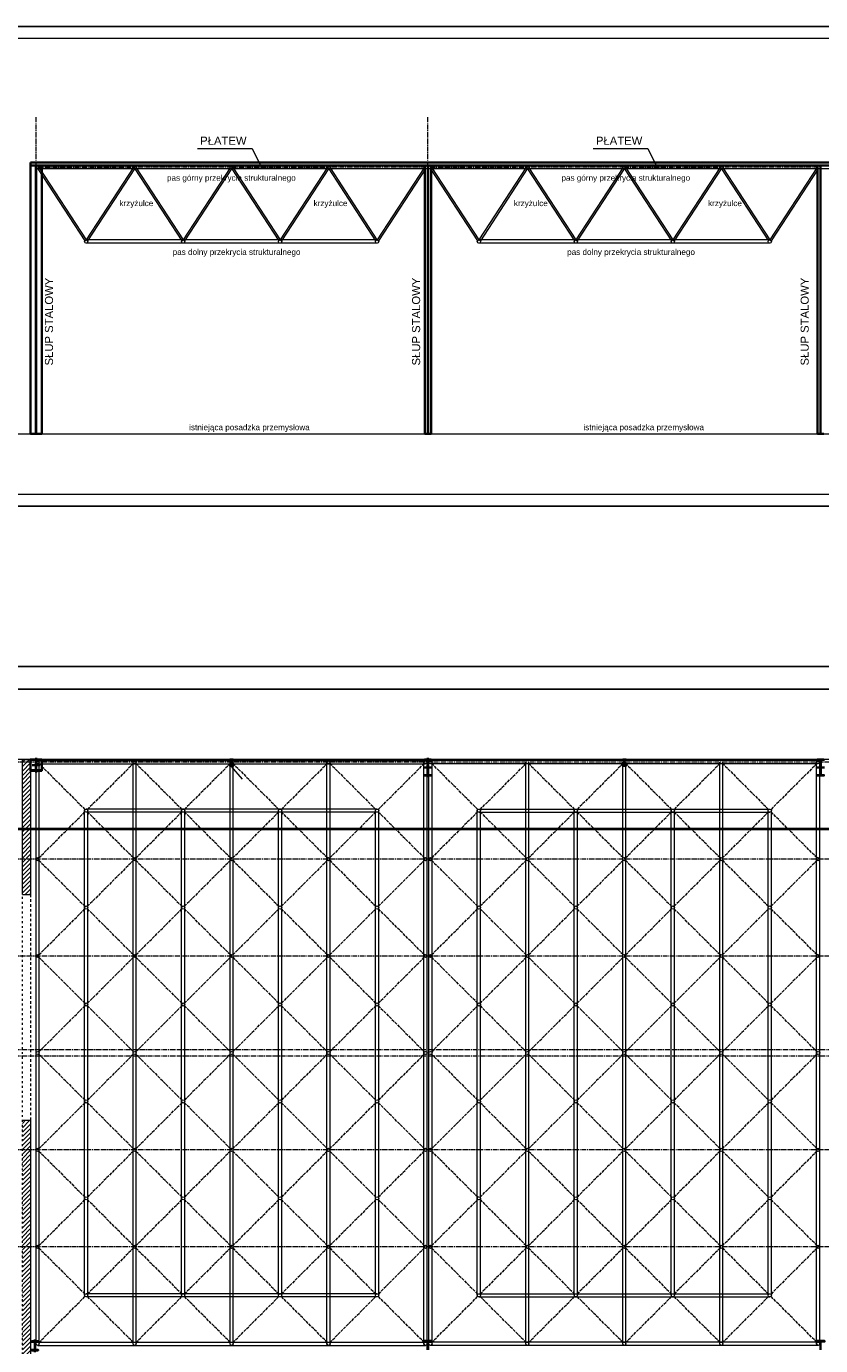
# Model space of a CAD drawing. Header units: millimetres. Extents: x -4725611 to 4745838, y -5478268 to 5501141.
# Tile 15 of 26: x 36161 to 38619, y -7438 to -3355. Entities that reach past the tile are written whole.
import ezdxf

# ---------------------------------------------------------------- set-up
doc = ezdxf.new("R2010")
doc.units = ezdxf.units.MM
for name, pattern in [('ACAD_ISO02W100', [15, 12, -3]), ('ACAD_ISO03W100', [30, 12, -18]), ('CENTER2', [28.575, 19.05, -3.175, 3.175, -3.175])]:
    doc.linetypes.add(name, pattern=pattern)
for name, color, linetype, lineweight in [('_kh_elementy istniejące', 253, 'Continuous', 15), ('e-cad_cienkie', 80, 'Continuous', 13), ('e-cad_kontur', 2, 'Continuous', 35), ('e-cad_opisy', 7, 'Continuous', 13), ('e-cad_osie', 6, 'CENTER2', 9), ('e-cad_wypelnienia', 254, 'Continuous', 5), ('K- OPISY', 40, 'Continuous', 20), ('K-STAL', 2, 'Continuous', 20), ('K-WIDOK', 140, 'Continuous', 15)]:
    doc.layers.add(name, color=color, linetype=linetype, lineweight=lineweight)
doc.styles.get("Standard").update_dxf_attribs({"font": 'arial.ttf'})
pattern_1 = [(225, (46372.62428, -3621.33582), (0.1796051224, -0.1796051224), [])]

msp = doc.modelspace()

# ---------------------------------------------------------------- hatches: boundary and pattern name
at = {"layer": 'e-cad_kontur', "ltscale": 0.8}
h = msp.add_hatch(dxfattribs=at)
h.set_pattern_fill('ANSI31', color=256, scale=0.08, angle=180, style=0)
h.set_pattern_definition(pattern_1)
edge = h.paths.add_edge_path()
edge.add_line((36801.28, -5624.21), (36791.28, -5624.21))
edge.add_line((36791.28, -5624.21), (36791.28, -5625.06))
edge.add_line((36791.28, -5625.06), (36794.8, -5625.06))
edge.add_arc((36794.8, -5626.26), 1.2, 360, 450, ccw=False)
edge.add_line((36796, -5626.26), (36796, -5642.16))
edge.add_arc((36794.8, -5642.16), 1.2, 270, 360, ccw=False)
edge.add_line((36794.8, -5643.36), (36791.28, -5643.36))
edge.add_line((36791.28, -5643.36), (36791.28, -5644.21))
edge.add_line((36791.28, -5644.21), (36801.28, -5644.21))
edge.add_line((36801.28, -5644.21), (36801.28, -5643.36))
edge.add_line((36801.28, -5643.36), (36797.76, -5643.36))
edge.add_arc((36797.76, -5642.16), 1.2, 180, 270, ccw=False)
edge.add_line((36796.56, -5642.16), (36796.56, -5626.26))
edge.add_arc((36797.76, -5626.26), 1.2, 450, 540, ccw=False)
edge.add_line((36797.76, -5625.06), (36801.28, -5625.06))
edge.add_line((36801.28, -5625.06), (36801.28, -5624.21))
h = msp.add_hatch(dxfattribs=at)
h.set_pattern_fill('ANSI31', color=256, scale=0.08, angle=180, style=0)
h.set_pattern_definition(pattern_1)
edge = h.paths.add_edge_path()
edge.add_line((38006.28, -5624.21), (38016.28, -5624.21))
edge.add_line((38016.28, -5624.21), (38016.28, -5625.06))
edge.add_line((38016.28, -5625.06), (38012.76, -5625.06))
edge.add_arc((38012.76, -5626.26), 1.2, 90, 180)
edge.add_line((38011.56, -5626.26), (38011.56, -5642.16))
edge.add_arc((38012.76, -5642.16), 1.2, 180, 270)
edge.add_line((38012.76, -5643.36), (38016.28, -5643.36))
edge.add_line((38016.28, -5643.36), (38016.28, -5644.21))
edge.add_line((38016.28, -5644.21), (38006.28, -5644.21))
edge.add_line((38006.28, -5644.21), (38006.28, -5643.36))
edge.add_line((38006.28, -5643.36), (38009.8, -5643.36))
edge.add_arc((38009.8, -5642.16), 1.2, 270, 360)
edge.add_line((38011, -5642.16), (38011, -5626.26))
edge.add_arc((38009.8, -5626.26), 1.2, 0, 90)
edge.add_line((38009.8, -5625.06), (38006.28, -5625.06))
edge.add_line((38006.28, -5625.06), (38006.28, -5624.21))
at = {"layer": 'e-cad_wypelnienia', "ltscale": 0.8}
h = msp.add_hatch(dxfattribs=at)
h.set_pattern_fill('ANSI31', color=256, scale=3)
h.set_pattern_definition([(45, (0, -8779.463), (-6.735192, 6.735192), [])])
h.paths.add_polyline_path([(36173.78, -5624.21), (36148.78, -5624.21), (36148.78, -6042.21), (36173.78, -6042.21)])
h.paths.add_polyline_path([(36173.78, -6742.21), (36148.78, -6742.21), (36148.78, -7439.21), (36173.78, -7439.21)])
h.paths.add_polyline_path([(36173.78, -7439.21), (36148.78, -7439.21), (36148.78, -9250.88), (36173.78, -9250.88)])
h.paths.add_polyline_path([(36173.78, -9250.88), (36148.78, -9250.88), (36148.78, -9396.72), (36173.78, -9396.72)])
h.paths.add_polyline_path([(36173.78, -9716.72), (36148.78, -9716.72), (36148.78, -11048.38), (36173.78, -11048.38), (36173.78, -11030.88)])
h.paths.add_polyline_path([(36173.78, -11048.38), (36148.78, -11048.38), (36148.78, -11065.88), (36173.78, -11065.88), (36173.78, -11064.28)])
h.paths.add_polyline_path([(36143.92, -7525.73), (36178.79, -7525.73), (36178.79, -7484.52), (36143.92, -7484.52)])

# ---------------------------------------------------------------- linework, layer by layer
at = {"ltscale": 0.8}
msp.add_lwpolyline([(32175.44, -4840.44), (45675.44, -4840.44), (45675.44, -3355.44), (32175.44, -3355.44)], close=True, dxfattribs=at)
at = {"layer": '_kh_elementy istniejące', "lineweight": 40}
msp.add_lwpolyline([(32215.04, -5839.18), (45142.12, -5839.18)], dxfattribs=at)
at = {"layer": 'Defpoints', "ltscale": 0.8}
for points in [[(30315.91, -11276.3), (47815.91, -11276.3), (47815.91, -5336.3), (30315.91, -5336.3)], [(30615.91, -11206.3), (47745.91, -11206.3), (47745.91, -5406.3), (30615.91, -5406.3)]]:
    msp.add_lwpolyline(points, close=True, dxfattribs=at)
at = {"layer": 'e-cad_cienkie'}
msp.add_lwpolyline([(32325.44, -4802.94), (45637.94, -4802.94), (45637.94, -3392.94), (32325.44, -3392.94)], close=True, dxfattribs=at)
at = {"layer": 'e-cad_cienkie', "ltscale": 0.8}
for points in [[(36690.69, -3732.88), (36859.48, -3732.88), (36885.58, -3786.35)], [(37915.11, -3732.88), (38083.89, -3732.88), (38110, -3786.35)]]:
    msp.add_lwpolyline(points, dxfattribs=at)
at = {"layer": 'e-cad_cienkie', "color": 242, "ltscale": 0.8, "true_color": 0xdf343a}
for points in [[(36191.28, -7432.78), (36191.28, -5632.78)], [(36196.28, -5627.78), (37396.28, -5627.78)], [(36201.28, -7432.78), (36201.28, -5632.78)], [(36491.28, -7432.78), (36491.28, -5632.78)], [(36501.28, -7432.78), (36501.28, -5632.78)], [(36791.28, -7432.78), (36791.28, -5632.78)], [(36801.28, -7432.78), (36801.28, -5632.78)], [(37091.28, -7432.78), (37091.28, -5632.78)], [(37101.28, -7432.78), (37101.28, -5632.78)], [(37391.28, -7432.78), (37391.28, -5632.78)], [(37401.28, -7432.78), (37401.28, -5632.78)], [(37406.28, -7432.78), (37406.28, -5632.78)], [(38611.28, -5627.78), (37411.28, -5627.78)], [(37416.28, -7432.78), (37416.28, -5632.78)], [(37706.28, -7432.78), (37706.28, -5632.78)], [(37716.28, -7432.78), (37716.28, -5632.78)], [(38006.28, -7432.78), (38006.28, -5632.78)], [(38016.28, -7432.78), (38016.28, -5632.78)], [(38306.28, -7432.78), (38306.28, -5632.78)], [(38306.28, -7432.78), (38306.28, -5632.78)], [(38316.28, -7432.78), (38316.28, -5632.78)], [(38316.28, -7432.78), (38316.28, -5632.78)], [(38606.28, -7432.78), (38606.28, -5632.78)], [(38606.28, -7432.78), (38606.28, -5632.78)], [(38616.28, -7432.78), (38616.28, -5632.78)], [(38616.28, -7432.78), (38616.28, -5632.78)], [(36196.28, -5637.78), (37396.28, -5637.78)], [(38611.28, -5637.78), (37411.28, -5637.78)], [(38611.28, -5637.78), (37411.28, -5637.78)], [(36201.28, -7427.78), (37396.28, -7427.78)], [(38611.28, -7427.78), (37411.28, -7427.78)], [(36196.28, -7437.78), (37396.28, -7437.78)], [(38611.28, -7437.78), (37411.28, -7437.78)]]:
    msp.add_lwpolyline(points, dxfattribs=at)
for centre in [(36196.28, -5632.78), (36496.28, -5632.78), (36496.28, -5632.78), (36796.28, -5632.78), (37096.28, -5632.78), (37096.28, -5632.78), (37396.28, -5632.78), (37411.28, -5632.78), (37411.28, -5632.78), (38611.28, -5632.78), (36196.28, -5932.78), (36496.28, -5932.78), (36796.28, -5932.78), (37096.28, -5932.78), (37396.28, -5932.78), (37411.28, -5932.78), (37711.28, -5932.78), (38011.28, -5932.78), (38311.28, -5932.78), (38611.28, -5932.78), (36196.28, -6232.78), (36496.28, -6232.78), (36796.28, -6232.78), (37096.28, -6232.78), (37396.28, -6232.78), (37411.28, -6232.78), (37711.28, -6232.78), (38011.28, -6232.78), (38311.28, -6232.78), (38611.28, -6232.78), (36196.28, -6532.78), (36496.28, -6532.78), (36796.28, -6532.78), (37096.28, -6532.78), (37396.28, -6532.78), (37411.28, -6532.78), (37711.28, -6532.78), (38011.28, -6532.78), (38311.28, -6532.78), (38611.28, -6532.78), (36196.28, -6832.78), (36496.28, -6832.78), (36796.28, -6832.78), (37096.28, -6832.78), (37396.28, -6832.78), (37411.28, -6832.78), (37711.28, -6832.78), (38011.28, -6832.78), (38311.28, -6832.78), (38611.28, -6832.78), (36196.28, -7132.78), (36496.28, -7132.78), (36796.28, -7132.78), (37096.28, -7132.78), (37396.28, -7132.78), (37411.28, -7132.78), (37711.28, -7132.78), (38011.28, -7132.78), (38311.28, -7132.78), (38611.28, -7132.78), (36196.28, -7432.78), (36496.28, -7432.78), (36796.28, -7432.78), (37096.28, -7432.78), (37396.28, -7432.78), (37411.28, -7432.78), (37711.28, -7432.78), (38011.28, -7432.78), (38311.28, -7432.78), (38611.28, -7432.78)]:
    msp.add_circle(centre, 5, dxfattribs=at)
at = {"layer": 'e-cad_kontur', "ltscale": 0.8}
for points in [[(41063.78, -3776.35), (36173.78, -3776.35)], [(36173.78, -3776.35), (36173.78, -3786.35)], [(36173.78, -4616.35), (36173.78, -3786.35)], [(36173.78, -3786.35), (36208.78, -3786.35)], [(41063.78, -3786.35), (36173.78, -3786.35)], [(36190.77, -4616.35), (36190.77, -3786.35)], [(36191.79, -4616.35), (36191.79, -3786.35)], [(36208.78, -4616.35), (36208.78, -3786.35)], [(37393.78, -4616.35), (37393.78, -3786.35)], [(37403.27, -4616.35), (37403.27, -3786.35)], [(37404.29, -4616.35), (37404.29, -3786.35)], [(37413.78, -4616.35), (37413.78, -3786.35)], [(38608.78, -4616.35), (38608.78, -3786.35)], [(38628.78, -3786.35), (38608.78, -3786.35)], [(38618.27, -4616.35), (38618.27, -3786.35)], [(36173.78, -4616.35), (36208.78, -4616.35)], [(37413.78, -4616.35), (37393.78, -4616.35)], [(38628.78, -4616.35), (38619.29, -4616.35), (38608.78, -4616.35)], [(36191.28, -5619.21), (36191.28, -5664.21)], [(36802.28, -5634.21), (36790.28, -5634.21)], [(36796.28, -5622.21), (36796.28, -5646.21)], [(37403.78, -5619.21), (37403.78, -5679.21)], [(38005.28, -5634.21), (38017.28, -5634.21)], [(38011.28, -5622.21), (38011.28, -5646.21)], [(36203.28, -5641.71), (36179.28, -5641.71)], [(37415.78, -5649.21), (37391.78, -5649.21)], [(38630.78, -5649.21), (38606.78, -5649.21)], [(36187.78, -7419.48), (36187.78, -7459.21)], [(37404.78, -7425.91), (37415.78, -7425.91), (37415.78, -7423.91), (37391.78, -7423.91), (37391.78, -7425.91), (37402.78, -7425.91)], [(37402.78, -7425.91), (37402.78, -7451.91)], [(37404.78, -7425.91), (37404.78, -7451.91)], [(38617.78, -7425.91), (38606.78, -7425.91), (38606.78, -7423.91), (38630.78, -7423.91), (38630.78, -7425.91), (38619.78, -7425.91)], [(38617.78, -7451.91), (38617.78, -7425.91)]]:
    msp.add_lwpolyline(points, dxfattribs=at)
msp.add_lwpolyline([(36173.78, -5659.21), (36208.78, -5659.21), (36208.78, -5624.21), (36173.78, -5624.21)], close=True, dxfattribs=at)
for points in [[(36208.78, -5624.21), (36173.78, -5624.21), (36173.78, -5625.81), (36188.67, -5625.81, -0.4142136), (36190.77, -5627.91), (36190.77, -5655.51, -0.4142136), (36188.67, -5657.61), (36173.78, -5657.61), (36173.78, -5659.21), (36208.78, -5659.21), (36208.78, -5657.61), (36193.89, -5657.61, -0.4142136), (36191.79, -5655.51), (36191.79, -5627.91, -0.4142136), (36193.89, -5625.81), (36208.78, -5625.81), (36208.78, -5624.21)], [(36801.28, -5624.21), (36791.28, -5624.21), (36791.28, -5625.06), (36794.8, -5625.06, -0.4142136), (36796, -5626.26), (36796, -5642.16, -0.4142136), (36794.8, -5643.36), (36791.28, -5643.36), (36791.28, -5644.21), (36801.28, -5644.21), (36801.28, -5643.36), (36797.76, -5643.36, -0.4142136), (36796.56, -5642.16), (36796.56, -5626.26, -0.4142136), (36797.76, -5625.06), (36801.28, -5625.06), (36801.28, -5624.21)], [(37413.78, -5624.21), (37393.78, -5624.21), (37393.78, -5625.81), (37401.17, -5625.81, -0.4142136), (37403.27, -5627.91), (37403.27, -5670.51, -0.4142136), (37401.17, -5672.61), (37393.78, -5672.61), (37393.78, -5674.21), (37413.78, -5674.21), (37413.78, -5672.61), (37406.39, -5672.61, -0.4142136), (37404.29, -5670.51), (37404.29, -5627.91, -0.4142136), (37406.39, -5625.81), (37413.78, -5625.81), (37413.78, -5624.21)], [(38006.28, -5624.21), (38016.28, -5624.21), (38016.28, -5625.06), (38012.76, -5625.06, 0.4142136), (38011.56, -5626.26), (38011.56, -5642.16, 0.4142136), (38012.76, -5643.36), (38016.28, -5643.36), (38016.28, -5644.21), (38006.28, -5644.21), (38006.28, -5643.36), (38009.8, -5643.36, 0.4142136), (38011, -5642.16), (38011, -5626.26, 0.4142136), (38009.8, -5625.06), (38006.28, -5625.06), (38006.28, -5624.21)], [(38628.78, -5624.21), (38608.78, -5624.21), (38608.78, -5625.81), (38616.17, -5625.81, -0.4142136), (38618.27, -5627.91), (38618.27, -5670.51, -0.4142136), (38616.17, -5672.61), (38608.78, -5672.61), (38608.78, -5674.21), (38628.78, -5674.21), (38628.78, -5672.61), (38621.39, -5672.61, -0.4142136), (38619.29, -5670.51), (38619.29, -5627.91, -0.4142136), (38621.39, -5625.81), (38628.78, -5625.81), (38628.78, -5624.21)], [(36197.53, -7425.21), (36178.03, -7425.21), (36178.03, -7427.11), (36184.78, -7427.11, -0.4142136), (36187.18, -7429.51), (36187.18, -7448.91, -0.4142136), (36184.78, -7451.31), (36178.03, -7451.31), (36178.03, -7453.21), (36197.53, -7453.21), (36197.53, -7451.31), (36190.78, -7451.31, -0.4142136), (36188.38, -7448.91), (36188.38, -7429.51, -0.4142136), (36190.78, -7427.11), (36197.53, -7427.11), (36197.53, -7425.21)]]:
    msp.add_lwpolyline(points, format="xyb", dxfattribs=at)
at = {"layer": 'e-cad_opisy', "ltscale": 0.8}
msp.add_lwpolyline([(36830.38, -5685.34), (36795.86, -5646.21)], dxfattribs=at)
at = {"layer": 'e-cad_osie', "ltscale": 0.8}
for points in [[(36191.28, -4611.35), (36191.28, -3636.01)], [(37403.78, -4611.35), (37403.78, -3636.01)], [(36196.28, -3791.35), (36496.28, -3791.35)], [(36796.28, -3791.35), (36496.28, -3791.35)], [(36796.28, -3791.35), (37096.28, -3791.35)], [(37396.28, -3791.35), (37096.28, -3791.35)], [(37411.28, -3791.35), (37711.28, -3791.35)], [(38011.28, -3791.35), (37711.28, -3791.35)], [(38011.28, -3791.35), (38311.28, -3791.35)], [(38611.28, -3791.35), (38311.28, -3791.35)]]:
    msp.add_lwpolyline(points, dxfattribs=at)
at = {"layer": 'e-cad_osie', "color": 2, "ltscale": 0.8}
for points in [[(45003.12, -5632.78), (32304.99, -5632.78)], [(45003.12, -5932.78), (32304.99, -5932.78)], [(45003.12, -6232.78), (32304.99, -6232.78)], [(45009.7, -6522.78), (32304.99, -6522.78)], [(45009.7, -6542.78), (32304.99, -6542.78)], [(45003.12, -6832.78), (32304.99, -6832.78)], [(45003.12, -7132.78), (32304.99, -7132.78)]]:
    msp.add_lwpolyline(points, dxfattribs=at)
at = {"layer": 'e-cad_wypelnienia', "linetype": 'ACAD_ISO03W100', "ltscale": 0.5}
msp.add_lwpolyline([(36148.78, -5624.21), (36173.78, -5624.21), (36173.78, -11065.88), (36148.78, -11065.88)], close=True, dxfattribs=at)
at = {"layer": 'e-cad_wypelnienia', "ltscale": 0.8}
for points in [[(36148.78, -6042.21), (36148.78, -5624.21), (36173.78, -5624.21), (36173.78, -6042.21)], [(36148.78, -6042.21), (36173.78, -6042.21)], [(36173.78, -6742.21), (36148.78, -6742.21)], [(36173.78, -6742.21), (36173.78, -9396.72)]]:
    msp.add_lwpolyline(points, dxfattribs=at)
at = {"layer": 'e-cad_wypelnienia', "color": 8, "linetype": 'ACAD_ISO02W100', "ltscale": 0.8}
for points in [[(36199.81, -5636.31), (36342.74, -5779.24)], [(36492.74, -5636.31), (36349.81, -5779.24)], [(36499.81, -5636.31), (36642.74, -5779.24)], [(36792.74, -5636.31), (36649.81, -5779.24)], [(36799.81, -5636.31), (36942.74, -5779.24)], [(37092.74, -5636.31), (36949.81, -5779.24)], [(37099.81, -5636.31), (37242.74, -5779.24)], [(37249.81, -5779.24), (37392.74, -5636.31)], [(37557.74, -5779.24), (37414.81, -5636.31)], [(37564.81, -5779.24), (37707.74, -5636.31)], [(37714.81, -5636.31), (37857.74, -5779.24)], [(38007.74, -5636.31), (37864.81, -5779.24)], [(38014.81, -5636.31), (38157.74, -5779.24)], [(38307.74, -5636.31), (38164.81, -5779.24)], [(38314.81, -5636.31), (38457.74, -5779.24)], [(38607.74, -5636.31), (38464.81, -5779.24)], [(36199.81, -5929.24), (36342.74, -5786.31)], [(36492.74, -5929.24), (36349.81, -5786.31)], [(36499.81, -5929.24), (36642.74, -5786.31)], [(36792.74, -5929.24), (36649.81, -5786.31)], [(36799.81, -5929.24), (36942.74, -5786.31)], [(37092.74, -5929.24), (36949.81, -5786.31)], [(37242.74, -5786.31), (37099.81, -5929.24)], [(37249.81, -5786.31), (37392.74, -5929.24)], [(37557.74, -5786.31), (37414.81, -5929.24)], [(37564.81, -5786.31), (37707.74, -5929.24)], [(37714.81, -5929.24), (37857.74, -5786.31)], [(38007.74, -5929.24), (37864.81, -5786.31)], [(38014.81, -5929.24), (38157.74, -5786.31)], [(38307.74, -5929.24), (38164.81, -5786.31)], [(38314.81, -5929.24), (38457.74, -5786.31)], [(38607.74, -5929.24), (38464.81, -5786.31)], [(36199.81, -5936.31), (36342.74, -6079.24)], [(36492.74, -5936.31), (36349.81, -6079.24)], [(36499.81, -5936.31), (36642.74, -6079.24)], [(36792.74, -5936.31), (36649.81, -6079.24)], [(36799.81, -5936.31), (36942.74, -6079.24)], [(37092.74, -5936.31), (36949.81, -6079.24)], [(37099.81, -5936.31), (37242.74, -6079.24)], [(37392.74, -5936.31), (37249.81, -6079.24)], [(37414.81, -5936.31), (37557.74, -6079.24)], [(37707.74, -5936.31), (37564.81, -6079.24)], [(37714.81, -5936.31), (37857.74, -6079.24)], [(38007.74, -5936.31), (37864.81, -6079.24)], [(38014.81, -5936.31), (38157.74, -6079.24)], [(38307.74, -5936.31), (38164.81, -6079.24)], [(38314.81, -5936.31), (38457.74, -6079.24)], [(38607.74, -5936.31), (38464.81, -6079.24)], [(36199.81, -6229.24), (36342.74, -6086.31)], [(36492.74, -6229.24), (36349.81, -6086.31)], [(36499.81, -6229.24), (36642.74, -6086.31)], [(36792.74, -6229.24), (36649.81, -6086.31)], [(36799.81, -6229.24), (36942.74, -6086.31)], [(37092.74, -6229.24), (36949.81, -6086.31)], [(37099.81, -6229.24), (37242.74, -6086.31)], [(37392.74, -6229.24), (37249.81, -6086.31)], [(37414.81, -6229.24), (37557.74, -6086.31)], [(37707.74, -6229.24), (37564.81, -6086.31)], [(37714.81, -6229.24), (37857.74, -6086.31)], [(38007.74, -6229.24), (37864.81, -6086.31)], [(38014.81, -6229.24), (38157.74, -6086.31)], [(38307.74, -6229.24), (38164.81, -6086.31)], [(38314.81, -6229.24), (38457.74, -6086.31)], [(38607.74, -6229.24), (38464.81, -6086.31)], [(36199.81, -6236.31), (36342.74, -6379.24)], [(36492.74, -6236.31), (36349.81, -6379.24)], [(36499.81, -6236.31), (36642.74, -6379.24)], [(36792.74, -6236.31), (36649.81, -6379.24)], [(36799.81, -6236.31), (36942.74, -6379.24)], [(37092.74, -6236.31), (36949.81, -6379.24)], [(37242.74, -6379.24), (37099.81, -6236.31)], [(37249.81, -6379.24), (37392.74, -6236.31)], [(37557.74, -6379.24), (37414.81, -6236.31)], [(37564.81, -6379.24), (37707.74, -6236.31)], [(37714.81, -6236.31), (37857.74, -6379.24)], [(38007.74, -6236.31), (37864.81, -6379.24)], [(38014.81, -6236.31), (38157.74, -6379.24)], [(38307.74, -6236.31), (38164.81, -6379.24)], [(38314.81, -6236.31), (38457.74, -6379.24)], [(38607.74, -6236.31), (38464.81, -6379.24)], [(36199.81, -6529.24), (36342.74, -6386.31)], [(36492.74, -6529.24), (36349.81, -6386.31)], [(36499.81, -6529.24), (36642.74, -6386.31)], [(36792.74, -6529.24), (36649.81, -6386.31)], [(36799.81, -6529.24), (36942.74, -6386.31)], [(37092.74, -6529.24), (36949.81, -6386.31)], [(37242.74, -6386.31), (37099.81, -6529.24)], [(37249.81, -6386.31), (37392.74, -6529.24)], [(37557.74, -6386.31), (37414.81, -6529.24)], [(37564.81, -6386.31), (37707.74, -6529.24)], [(37714.81, -6529.24), (37857.74, -6386.31)], [(38007.74, -6529.24), (37864.81, -6386.31)], [(38014.81, -6529.24), (38157.74, -6386.31)], [(38307.74, -6529.24), (38164.81, -6386.31)], [(38314.81, -6529.24), (38457.74, -6386.31)], [(38607.74, -6529.24), (38464.81, -6386.31)], [(36199.81, -6536.31), (36342.74, -6679.24)], [(36492.74, -6536.31), (36349.81, -6679.24)], [(36499.81, -6536.31), (36642.74, -6679.24)], [(36792.74, -6536.31), (36649.81, -6679.24)], [(36799.81, -6536.31), (36942.74, -6679.24)], [(37092.74, -6536.31), (36949.81, -6679.24)], [(37099.81, -6536.31), (37242.74, -6679.24)], [(37392.74, -6536.31), (37249.81, -6679.24)], [(37414.81, -6536.31), (37557.74, -6679.24)], [(37707.74, -6536.31), (37564.81, -6679.24)], [(37714.81, -6536.31), (37857.74, -6679.24)], [(38007.74, -6536.31), (37864.81, -6679.24)], [(38014.81, -6536.31), (38157.74, -6679.24)], [(38307.74, -6536.31), (38164.81, -6679.24)], [(38314.81, -6536.31), (38457.74, -6679.24)], [(38607.74, -6536.31), (38464.81, -6679.24)], [(36199.81, -6829.24), (36342.74, -6686.31)], [(36492.74, -6829.24), (36349.81, -6686.31)], [(36499.81, -6829.24), (36642.74, -6686.31)], [(36792.74, -6829.24), (36649.81, -6686.31)], [(36799.81, -6829.24), (36942.74, -6686.31)], [(37092.74, -6829.24), (36949.81, -6686.31)], [(37099.81, -6829.24), (37242.74, -6686.31)], [(37392.74, -6829.24), (37249.81, -6686.31)], [(37414.81, -6829.24), (37557.74, -6686.31)], [(37707.74, -6829.24), (37564.81, -6686.31)], [(37714.81, -6829.24), (37857.74, -6686.31)], [(38007.74, -6829.24), (37864.81, -6686.31)], [(38014.81, -6829.24), (38157.74, -6686.31)], [(38307.74, -6829.24), (38164.81, -6686.31)], [(38314.81, -6829.24), (38457.74, -6686.31)], [(38607.74, -6829.24), (38464.81, -6686.31)], [(36199.81, -6836.31), (36342.74, -6979.24)], [(36492.74, -6836.31), (36349.81, -6979.24)], [(36499.81, -6836.31), (36642.74, -6979.24)], [(36792.74, -6836.31), (36649.81, -6979.24)], [(36799.81, -6836.31), (36942.74, -6979.24)], [(37092.74, -6836.31), (36949.81, -6979.24)], [(37242.74, -6979.24), (37099.81, -6836.31)], [(37249.81, -6979.24), (37392.74, -6836.31)], [(37557.74, -6979.24), (37414.81, -6836.31)], [(37564.81, -6979.24), (37707.74, -6836.31)], [(37714.81, -6836.31), (37857.74, -6979.24)], [(38007.74, -6836.31), (37864.81, -6979.24)], [(38014.81, -6836.31), (38157.74, -6979.24)], [(38307.74, -6836.31), (38164.81, -6979.24)], [(38314.81, -6836.31), (38457.74, -6979.24)], [(38607.74, -6836.31), (38464.81, -6979.24)], [(36199.81, -7129.24), (36342.74, -6986.31)], [(36492.74, -7129.24), (36349.81, -6986.31)], [(36499.81, -7129.24), (36642.74, -6986.31)], [(36792.74, -7129.24), (36649.81, -6986.31)], [(36799.81, -7129.24), (36942.74, -6986.31)], [(37092.74, -7129.24), (36949.81, -6986.31)], [(37242.74, -6986.31), (37099.81, -7129.24)], [(37249.81, -6986.31), (37392.74, -7129.24)], [(37557.74, -6986.31), (37414.81, -7129.24)], [(37564.81, -6986.31), (37707.74, -7129.24)], [(37714.81, -7129.24), (37857.74, -6986.31)], [(38007.74, -7129.24), (37864.81, -6986.31)], [(38014.81, -7129.24), (38157.74, -6986.31)], [(38307.74, -7129.24), (38164.81, -6986.31)], [(38314.81, -7129.24), (38457.74, -6986.31)], [(38607.74, -7129.24), (38464.81, -6986.31)], [(36199.81, -7136.31), (36342.74, -7279.24)], [(36492.74, -7136.31), (36349.81, -7279.24)], [(36499.81, -7136.31), (36642.74, -7279.24)], [(36792.74, -7136.31), (36649.81, -7279.24)], [(36799.81, -7136.31), (36942.74, -7279.24)], [(37092.74, -7136.31), (36949.81, -7279.24)], [(37099.81, -7136.31), (37242.74, -7279.24)], [(37392.74, -7136.31), (37249.81, -7279.24)], [(37414.81, -7136.31), (37557.74, -7279.24)], [(37707.74, -7136.31), (37564.81, -7279.24)], [(37714.81, -7136.31), (37857.74, -7279.24)], [(38007.74, -7136.31), (37864.81, -7279.24)], [(38014.81, -7136.31), (38157.74, -7279.24)], [(38307.74, -7136.31), (38164.81, -7279.24)], [(38314.81, -7136.31), (38457.74, -7279.24)], [(38607.74, -7136.31), (38464.81, -7279.24)], [(36199.81, -7429.24), (36342.74, -7286.31)], [(36492.74, -7429.24), (36349.81, -7286.31)], [(36499.81, -7429.24), (36642.74, -7286.31)], [(36792.74, -7429.24), (36649.81, -7286.31)], [(36799.81, -7429.24), (36942.74, -7286.31)], [(37092.74, -7429.24), (36949.81, -7286.31)], [(37099.81, -7429.24), (37242.74, -7286.31)], [(37392.74, -7429.24), (37249.81, -7286.31)], [(37414.81, -7429.24), (37557.74, -7286.31)], [(37707.74, -7429.24), (37564.81, -7286.31)], [(37714.81, -7429.24), (37857.74, -7286.31)], [(38007.74, -7429.24), (37864.81, -7286.31)], [(38014.81, -7429.24), (38157.74, -7286.31)], [(38307.74, -7429.24), (38164.81, -7286.31)], [(38314.81, -7429.24), (38457.74, -7286.31)], [(38607.74, -7429.24), (38464.81, -7286.31)]]:
    msp.add_lwpolyline(points, dxfattribs=at)
at = {"layer": 'e-cad_wypelnienia', "color": 150, "ltscale": 0.8, "true_color": 0x389cff}
for points in [[(36341.28, -7282.78), (36341.28, -5782.78)], [(37246.28, -5777.78), (36346.28, -5777.78)], [(37246.28, -5787.78), (36346.28, -5787.78)], [(36351.28, -7282.78), (36351.28, -5782.78)], [(36641.28, -7282.78), (36641.28, -5782.78)], [(36651.28, -7282.78), (36651.28, -5782.78)], [(36941.28, -7282.78), (36941.28, -5782.78)], [(36951.28, -7282.78), (36951.28, -5782.78)], [(37241.28, -7282.78), (37241.28, -5782.78)], [(37251.28, -7282.78), (37251.28, -5782.78)], [(37556.28, -7282.78), (37556.28, -5782.78)], [(37556.28, -7282.78), (37556.28, -5782.78)], [(37561.28, -5777.78), (38461.28, -5777.78)], [(37561.28, -5787.78), (38461.28, -5787.78)], [(37566.28, -7282.78), (37566.28, -5782.78)], [(37566.28, -7282.78), (37566.28, -5782.78)], [(37856.28, -7282.78), (37856.28, -5782.78)], [(37866.28, -7282.78), (37866.28, -5782.78)], [(38156.28, -7282.78), (38156.28, -5782.78)], [(38166.28, -7282.78), (38166.28, -5782.78)], [(38456.28, -7282.78), (38456.28, -5782.78)], [(38466.28, -7282.78), (38466.28, -5782.78)], [(37246.28, -7277.78), (36346.28, -7277.78)], [(37246.28, -7287.78), (36346.28, -7287.78)], [(37561.28, -7277.78), (38461.28, -7277.78)], [(37561.28, -7287.78), (38461.28, -7287.78)]]:
    msp.add_lwpolyline(points, dxfattribs=at)
at = {"layer": 'e-cad_wypelnienia', "linetype": 'ACAD_ISO03W100', "ltscale": 0.5}
msp.add_lwpolyline([(36173.78, -6042.21), (36173.78, -6742.21)], dxfattribs=at)
at = {"layer": 'e-cad_wypelnienia', "color": 150, "ltscale": 0.8, "true_color": 0x389cff}
for centre in [(36346.28, -5782.78), (36646.28, -5782.78), (36946.28, -5782.78), (37246.28, -5782.78), (37561.28, -5782.78), (37561.28, -5782.78), (37861.28, -5782.78), (38161.28, -5782.78), (38461.28, -5782.78), (36346.28, -6082.78), (36646.28, -6082.78), (36946.28, -6082.78), (37246.28, -6082.78), (37561.28, -6082.78), (37561.28, -6082.78), (37861.28, -6082.78), (38161.28, -6082.78), (38461.28, -6082.78), (36346.28, -6382.78), (36646.28, -6382.78), (36946.28, -6382.78), (37246.28, -6382.78), (37561.28, -6382.78), (37561.28, -6382.78), (37861.28, -6382.78), (38161.28, -6382.78), (38461.28, -6382.78), (36346.28, -6682.78), (36646.28, -6682.78), (36946.28, -6682.78), (37246.28, -6682.78), (37561.28, -6682.78), (37561.28, -6682.78), (37861.28, -6682.78), (38161.28, -6682.78), (38461.28, -6682.78), (36346.28, -6982.78), (36646.28, -6982.78), (36946.28, -6982.78), (37246.28, -6982.78), (37561.28, -6982.78), (37561.28, -6982.78), (37861.28, -6982.78), (38161.28, -6982.78), (38461.28, -6982.78), (36346.28, -7282.78), (36646.28, -7282.78), (36946.28, -7282.78), (37246.28, -7282.78), (37561.28, -7282.78), (37561.28, -7282.78), (37861.28, -7282.78), (38161.28, -7282.78), (38461.28, -7282.78)]:
    msp.add_circle(centre, 5, dxfattribs=at)
at = {"layer": 'K-STAL', "color": 242, "ltscale": 0.8, "true_color": 0xdf343a}
for points in [[(36191.28, -3786.35), (39826.28, -3786.35)], [(39826.28, -3796.35), (36191.79, -3796.35)], [(37413.78, -3786.35), (37393.78, -3786.35)]]:
    msp.add_lwpolyline(points, dxfattribs=at)
for centre in [(36196.28, -3791.35), (36496.28, -3791.35), (36796.28, -3791.35), (37096.28, -3791.35), (37396.28, -3791.35), (37411.28, -3791.35), (37711.28, -3791.35), (38011.28, -3791.35), (38311.28, -3791.35), (38611.28, -3791.35)]:
    msp.add_circle(centre, 5, dxfattribs=at)
at = {"layer": 'K-WIDOK', "color": 8, "ltscale": 0.8}
for points in [[(36196.55, -3796.34), (36341.82, -4019.09)], [(36200.74, -3793.61), (36346.01, -4016.36)], [(36491.82, -3793.61), (36346.55, -4016.36)], [(36496.01, -3796.34), (36350.74, -4019.09)], [(36496.55, -3796.34), (36641.82, -4019.09)], [(36500.74, -3793.61), (36646.01, -4016.36)], [(36791.82, -3793.61), (36646.55, -4016.36)], [(36796.01, -3796.34), (36650.74, -4019.09)], [(36796.55, -3796.34), (36941.82, -4019.09)], [(36800.74, -3793.61), (36946.01, -4016.36)], [(37091.82, -3793.61), (36946.55, -4016.36)], [(37096.01, -3796.34), (36950.74, -4019.09)], [(37096.55, -3796.34), (37241.82, -4019.09)], [(37100.74, -3793.61), (37246.01, -4016.36)], [(37391.82, -3793.61), (37246.55, -4016.36)], [(37396.01, -3796.34), (37250.74, -4019.09)], [(37411.55, -3796.34), (37556.82, -4019.09)], [(37415.74, -3793.61), (37561.01, -4016.36)], [(37706.82, -3793.61), (37561.55, -4016.36)], [(37711.01, -3796.34), (37565.74, -4019.09)], [(37711.55, -3796.34), (37856.82, -4019.09)], [(37715.74, -3793.61), (37861.01, -4016.36)], [(38006.82, -3793.61), (37861.55, -4016.36)], [(38011.01, -3796.34), (37865.74, -4019.09)], [(38011.55, -3796.34), (38156.82, -4019.09)], [(38015.74, -3793.61), (38161.01, -4016.36)], [(38306.82, -3793.61), (38161.55, -4016.36)], [(38311.01, -3796.34), (38165.74, -4019.09)], [(38311.55, -3796.34), (38456.82, -4019.09)], [(38315.74, -3793.61), (38461.01, -4016.36)], [(38606.82, -3793.61), (38461.55, -4016.36)], [(38611.01, -3796.34), (38465.74, -4019.09)]]:
    msp.add_lwpolyline(points, dxfattribs=at)
at = {"layer": 'K-WIDOK', "color": 150, "ltscale": 0.8, "true_color": 0x389cff}
for points in [[(37246.28, -4016.35), (36346.55, -4016.35)], [(37246.28, -4026.35), (36346.55, -4026.35)], [(38461.55, -4016.35), (37561, -4016.35)], [(38461.28, -4026.35), (37561.28, -4026.35)]]:
    msp.add_lwpolyline(points, dxfattribs=at)
at = {"layer": 'K-WIDOK', "ltscale": 0.8}
for points in [[(32473.78, -4616.35), (44763.78, -4616.35)], [(44763.78, -11065.88), (44763.78, -5624.21), (32473.78, -5624.21), (32473.78, -11065.88), (44763.78, -11065.88)]]:
    msp.add_lwpolyline(points, dxfattribs=at)
at = {"layer": 'K-WIDOK', "color": 150, "ltscale": 0.8, "true_color": 0x389cff}
for centre in [(36346.28, -4021.35), (36646.28, -4021.35), (36946.28, -4021.35), (37246.28, -4021.35), (37561.28, -4021.35), (37861.28, -4021.35), (38161.28, -4021.35), (38461.28, -4021.35)]:
    msp.add_circle(centre, 5, dxfattribs=at)

# ---------------------------------------------------------------- texts
at = {"layer": 'K- OPISY', "attachment_point": 1}
for s, insert, char_height, width in [('PŁATEW ', (36698.95, -3696.72), 25, 1646.0661), ('PŁATEW ', (37923.36, -3696.72), 25, 1646.0661), ('pas górny przekrycia strukturalnego', (36596.3, -3815.18), 18, 1619.9605), ('pas górny przekrycia strukturalnego', (37816.74, -3815.18), 18, 1619.9605), ('krzyżulce', (36449.12, -3893.73), 18, 1619.9605), ('krzyżulce', (37049.92, -3893.73), 18, 1619.9605), ('krzyżulce', (37669.56, -3893.73), 18, 1619.9605), ('krzyżulce', (38270.36, -3893.73), 18, 1619.9605), ('pas dolny przekrycia strukturalnego', (36613.85, -4044.81), 18, 1619.9605), ('pas dolny przekrycia strukturalnego', (37834.29, -4044.81), 18, 1619.9605), ('istniejąca posadzka przemysłowa', (36664.8, -4587.29), 18, 1619.9605), ('istniejąca posadzka przemysłowa', (37884.56, -4587.29), 18, 1619.9605)]:
    msp.add_mtext(s, dxfattribs=dict(at, insert=insert, char_height=char_height, width=width))
at = {"layer": 'K- OPISY', "char_height": 25, "width": 1619.9605, "attachment_point": 1, "rotation": 90}
for insert in [(36218.65, -4404.92), (37354.5, -4404.92), (38556.71, -4404.92)]:
    msp.add_mtext('SŁUP STALOWY', dxfattribs=dict(at, insert=insert))

doc.saveas('drawing.dxf')
